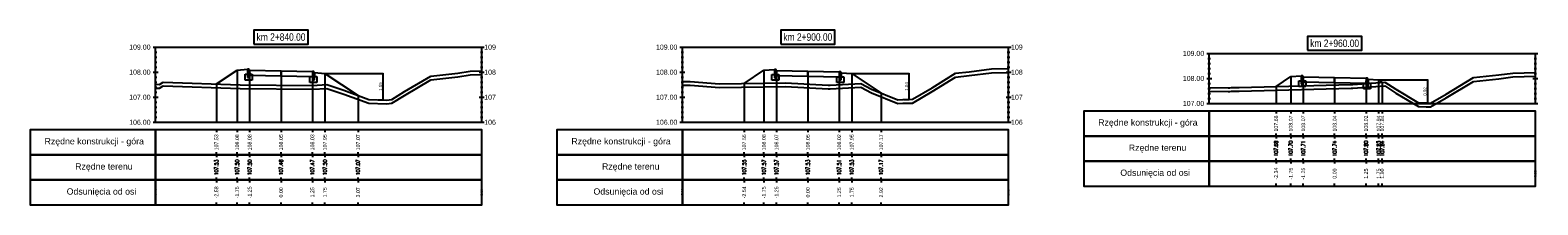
# Model space of a CAD drawing. Extents: x 7537626 to 7538805, y 5722894 to 5725486.
# Tile 39 of 90: x 7538324 to 7538384, y 5725385 to 5725392. Entities that reach past the tile are written whole.
import ezdxf

# ---------------------------------------------------------------- set-up
doc = ezdxf.new("R2010")
doc.units = 0
doc.header["$PDMODE"] = 35
doc.header["$PDSIZE"] = 0.3
for name, color, linetype in [('C-DROGI-PROFILE', 7, 'Continuous'), ('C-DROGI-PROFILE-ETYKIETY', 7, 'Continuous'), ('C-DROGI-PRZEKROJE-ETYKIETY', 7, 'Continuous'), ('C-POPRZECZKA-przekrój', 2, 'Continuous'), ('C-POPRZECZKA-widok', 1, 'Continuous')]:
    doc.layers.add(name, color=color, linetype=linetype)
for name, color, linetype, true_color in [('C-humus', 7, 'Continuous', 0x003df5), ('C-Teren', 7, 'Continuous', 0x005716), ('poprzeczki', 7, 'Continuous', 0x0000d6)]:
    doc.layers.add(name, color=color, linetype=linetype, true_color=true_color)
doc.styles.add('2mm08', font='arial.ttf', dxfattribs={"width": 0.8})
doc.styles.add('opis_50', font='arial.ttf', dxfattribs={"height": 0.125})
doc.styles.get("Standard").update_dxf_attribs({"font": 'arial.ttf'})
doc.dimstyles.new('OPIS_50', dxfattribs={"dimscale": 0.5, "dimtxt": 0.125, "dimasz": 0.25, "dimexe": 0.1, "dimexo": 0.15, "dimgap": 0.1, "dimtad": 1, "dimzin": 0, "dimtxsty": 'opis_50', "dimblk": 'ARCHTICK', "dimcen": 0.15, "dimdle": 0.1, "dimaunit": 2, "dimadec": 4, "dimazin": 0, "dimtfac": 1, "dimtmove": 0, "dimatfit": 3, "dimfxl": 1, "dimarcsym": 0})

# ---------------------------------------------------------------- blocks, each defined once
blk = doc.blocks.new('_ArchTick')
at = {"color": 0, "linetype": 'ByBlock', "const_width": 0.15}
blk.add_lwpolyline([(-0.5, -0.5), (0.5, 0.5)], dxfattribs=at)
blk = doc.blocks.new('*D140')
at = {"layer": 'Defpoints', "color": 0, "transparency": 16777216}
for p in [(7538335.328, 5725390.541), (7538337.431, 5725389.491), (7538337.637, 5725389.491)]:
    blk.add_point(p, dxfattribs=at)
at = {"layer": 'poprzeczki', "color": 0, "lineweight": -2, "transparency": 16777216}
for p, q in [((7538335.343, 5725390.541), (7538337.647, 5725390.541)), ((7538337.637, 5725390.551), (7538337.637, 5725389.481)), ((7538337.446, 5725389.491), (7538337.647, 5725389.491))]:
    blk.add_line(p, q, dxfattribs=at)
at = {"layer": 'poprzeczki', "color": 0, "lineweight": -2, "transparency": 16777216, "xscale": 0.025, "yscale": 0.025, "zscale": 0.025}
for p, rotation in [((7538337.637, 5725390.541), 90), ((7538337.637, 5725389.491), 270)]:
    blk.add_blockref('_ArchTick', p, dxfattribs=dict(at, rotation=rotation))
at = {"layer": 'poprzeczki', "color": 0, "transparency": 16777216, "insert": (7538337.552, 5725390.016), "char_height": 0.125, "attachment_point": 5, "rotation": 90, "style": 'opis_50'}
blk.add_mtext('1,05', dxfattribs=at)
blk = doc.blocks.new('*D143')
at = {"layer": 'Defpoints', "color": 0, "transparency": 16777216}
for p in [(7538356.328, 5725390.536), (7538358.37, 5725389.5), (7538358.61, 5725389.5)]:
    blk.add_point(p, dxfattribs=at)
at = {"layer": 'poprzeczki', "color": 0, "lineweight": -2, "transparency": 16777216}
for p, q in [((7538356.343, 5725390.536), (7538358.62, 5725390.536)), ((7538358.61, 5725390.546), (7538358.61, 5725389.49)), ((7538358.385, 5725389.5), (7538358.62, 5725389.5))]:
    blk.add_line(p, q, dxfattribs=at)
at = {"layer": 'poprzeczki', "color": 0, "lineweight": -2, "transparency": 16777216, "xscale": 0.025, "yscale": 0.025, "zscale": 0.025}
for p, rotation in [((7538358.61, 5725390.536), 90), ((7538358.61, 5725389.5), 270)]:
    blk.add_blockref('_ArchTick', p, dxfattribs=dict(at, rotation=rotation))
at = {"layer": 'poprzeczki', "color": 0, "transparency": 16777216, "insert": (7538358.525, 5725390.018), "char_height": 0.125, "attachment_point": 5, "rotation": 90, "style": 'opis_50'}
blk.add_mtext('1,04', dxfattribs=at)
blk = doc.blocks.new('*D146')
at = {"layer": 'Defpoints', "color": 0, "transparency": 16777216}
for p in [(7538377.328, 5725390.282), (7538378.925, 5725389.365), (7538379.278, 5725389.365)]:
    blk.add_point(p, dxfattribs=at)
at = {"layer": 'poprzeczki', "color": 0, "lineweight": -2, "transparency": 16777216}
for p, q in [((7538377.343, 5725390.282), (7538379.288, 5725390.282)), ((7538379.278, 5725390.292), (7538379.278, 5725389.355)), ((7538378.94, 5725389.365), (7538379.288, 5725389.365))]:
    blk.add_line(p, q, dxfattribs=at)
at = {"layer": 'poprzeczki', "color": 0, "lineweight": -2, "transparency": 16777216, "xscale": 0.025, "yscale": 0.025, "zscale": 0.025}
for p, rotation in [((7538379.278, 5725390.282), 90), ((7538379.278, 5725389.365), 270)]:
    blk.add_blockref('_ArchTick', p, dxfattribs=dict(at, rotation=rotation))
at = {"layer": 'poprzeczki', "color": 0, "transparency": 16777216, "insert": (7538379.193, 5725389.823), "char_height": 0.125, "attachment_point": 5, "rotation": 90, "style": 'opis_50'}
blk.add_mtext('0,92', dxfattribs=at)

msp = doc.modelspace()

# ---------------------------------------------------------------- linework, layer by layer
at = {"layer": 'C-DROGI-PROFILE', "color": 7, "linetype": 'Continuous', "lineweight": -3}
for p, q in [((7538373.242, 5725389.039), (7538373.242, 5725388.939)), ((7538373.828, 5725389.039), (7538373.828, 5725388.939)), ((7538374.328, 5725389.039), (7538374.328, 5725388.939)), ((7538375.578, 5725389.039), (7538375.578, 5725388.939)), ((7538376.828, 5725389.039), (7538376.828, 5725388.939)), ((7538377.328, 5725389.039), (7538377.328, 5725388.939)), ((7538377.474, 5725389.039), (7538377.474, 5725388.939)), ((7538331.002, 5725388.289), (7538331.002, 5725388.189)), ((7538331.828, 5725388.289), (7538331.828, 5725388.189)), ((7538332.328, 5725388.289), (7538332.328, 5725388.189)), ((7538333.578, 5725388.289), (7538333.578, 5725388.189)), ((7538334.828, 5725388.289), (7538334.828, 5725388.189)), ((7538335.328, 5725388.289), (7538335.328, 5725388.189)), ((7538336.649, 5725388.289), (7538336.649, 5725388.189)), ((7538352.043, 5725388.289), (7538352.043, 5725388.189)), ((7538352.828, 5725388.289), (7538352.828, 5725388.189)), ((7538353.328, 5725388.289), (7538353.328, 5725388.189)), ((7538354.578, 5725388.289), (7538354.578, 5725388.189)), ((7538355.828, 5725388.289), (7538355.828, 5725388.189)), ((7538356.328, 5725388.289), (7538356.328, 5725388.189)), ((7538357.499, 5725388.289), (7538357.499, 5725388.189)), ((7538373.242, 5725388.039), (7538373.242, 5725388.139)), ((7538373.242, 5725388.039), (7538373.242, 5725387.939)), ((7538373.828, 5725388.039), (7538373.828, 5725388.139)), ((7538373.828, 5725388.039), (7538373.828, 5725387.939)), ((7538374.328, 5725388.039), (7538374.328, 5725388.139)), ((7538374.328, 5725388.039), (7538374.328, 5725387.939)), ((7538375.578, 5725388.039), (7538375.578, 5725388.139)), ((7538375.578, 5725388.039), (7538375.578, 5725387.939)), ((7538376.828, 5725388.039), (7538376.828, 5725388.139)), ((7538376.828, 5725388.039), (7538376.828, 5725387.939)), ((7538377.328, 5725388.039), (7538377.328, 5725388.139)), ((7538377.328, 5725388.039), (7538377.328, 5725387.939)), ((7538377.474, 5725388.039), (7538377.474, 5725388.139)), ((7538377.474, 5725388.039), (7538377.474, 5725387.939)), ((7538331.002, 5725387.289), (7538331.002, 5725387.389)), ((7538331.002, 5725387.289), (7538331.002, 5725387.189)), ((7538331.828, 5725387.289), (7538331.828, 5725387.389)), ((7538331.828, 5725387.289), (7538331.828, 5725387.189)), ((7538332.328, 5725387.289), (7538332.328, 5725387.389)), ((7538332.328, 5725387.289), (7538332.328, 5725387.189)), ((7538333.578, 5725387.289), (7538333.578, 5725387.389)), ((7538333.578, 5725387.289), (7538333.578, 5725387.189)), ((7538334.828, 5725387.289), (7538334.828, 5725387.389)), ((7538334.828, 5725387.289), (7538334.828, 5725387.189)), ((7538335.328, 5725387.289), (7538335.328, 5725387.389)), ((7538335.328, 5725387.289), (7538335.328, 5725387.189)), ((7538336.649, 5725387.289), (7538336.649, 5725387.389)), ((7538336.649, 5725387.289), (7538336.649, 5725387.189)), ((7538352.043, 5725387.289), (7538352.043, 5725387.389)), ((7538352.043, 5725387.289), (7538352.043, 5725387.189)), ((7538352.828, 5725387.289), (7538352.828, 5725387.389)), ((7538352.828, 5725387.289), (7538352.828, 5725387.189)), ((7538353.328, 5725387.289), (7538353.328, 5725387.389)), ((7538353.328, 5725387.289), (7538353.328, 5725387.189)), ((7538354.578, 5725387.289), (7538354.578, 5725387.389)), ((7538354.578, 5725387.289), (7538354.578, 5725387.189)), ((7538355.828, 5725387.289), (7538355.828, 5725387.389)), ((7538355.828, 5725387.289), (7538355.828, 5725387.189)), ((7538356.328, 5725387.289), (7538356.328, 5725387.389)), ((7538356.328, 5725387.289), (7538356.328, 5725387.189)), ((7538357.499, 5725387.289), (7538357.499, 5725387.389)), ((7538357.499, 5725387.289), (7538357.499, 5725387.189)), ((7538373.242, 5725387.039), (7538373.242, 5725387.139)), ((7538373.242, 5725387.039), (7538373.242, 5725386.939)), ((7538373.828, 5725387.039), (7538373.828, 5725387.139)), ((7538373.828, 5725387.039), (7538373.828, 5725386.939)), ((7538374.328, 5725387.039), (7538374.328, 5725387.139)), ((7538374.328, 5725387.039), (7538374.328, 5725386.939)), ((7538375.578, 5725387.039), (7538375.578, 5725387.139)), ((7538375.578, 5725387.039), (7538375.578, 5725386.939)), ((7538376.828, 5725387.039), (7538376.828, 5725387.139)), ((7538376.828, 5725387.039), (7538376.828, 5725386.939)), ((7538377.328, 5725387.039), (7538377.328, 5725387.139)), ((7538377.328, 5725387.039), (7538377.328, 5725386.939)), ((7538377.474, 5725387.039), (7538377.474, 5725387.139)), ((7538377.474, 5725387.039), (7538377.474, 5725386.939)), ((7538331.002, 5725386.289), (7538331.002, 5725386.389)), ((7538331.002, 5725386.289), (7538331.002, 5725386.189)), ((7538331.828, 5725386.289), (7538331.828, 5725386.389)), ((7538331.828, 5725386.289), (7538331.828, 5725386.189)), ((7538332.328, 5725386.289), (7538332.328, 5725386.389)), ((7538332.328, 5725386.289), (7538332.328, 5725386.189)), ((7538333.578, 5725386.289), (7538333.578, 5725386.389)), ((7538333.578, 5725386.289), (7538333.578, 5725386.189)), ((7538334.828, 5725386.289), (7538334.828, 5725386.389)), ((7538334.828, 5725386.289), (7538334.828, 5725386.189)), ((7538335.328, 5725386.289), (7538335.328, 5725386.389)), ((7538335.328, 5725386.289), (7538335.328, 5725386.189)), ((7538336.649, 5725386.289), (7538336.649, 5725386.389)), ((7538336.649, 5725386.289), (7538336.649, 5725386.189)), ((7538352.043, 5725386.289), (7538352.043, 5725386.389)), ((7538352.043, 5725386.289), (7538352.043, 5725386.189)), ((7538352.828, 5725386.289), (7538352.828, 5725386.389)), ((7538352.828, 5725386.289), (7538352.828, 5725386.189)), ((7538353.328, 5725386.289), (7538353.328, 5725386.389)), ((7538353.328, 5725386.289), (7538353.328, 5725386.189)), ((7538354.578, 5725386.289), (7538354.578, 5725386.389)), ((7538354.578, 5725386.289), (7538354.578, 5725386.189)), ((7538355.828, 5725386.289), (7538355.828, 5725386.389)), ((7538355.828, 5725386.289), (7538355.828, 5725386.189)), ((7538356.328, 5725386.289), (7538356.328, 5725386.389)), ((7538356.328, 5725386.289), (7538356.328, 5725386.189)), ((7538357.499, 5725386.289), (7538357.499, 5725386.389)), ((7538357.499, 5725386.289), (7538357.499, 5725386.189)), ((7538373.242, 5725386.039), (7538373.242, 5725386.139)), ((7538373.828, 5725386.039), (7538373.828, 5725386.139)), ((7538374.328, 5725386.039), (7538374.328, 5725386.139)), ((7538375.578, 5725386.039), (7538375.578, 5725386.139)), ((7538376.828, 5725386.039), (7538376.828, 5725386.139)), ((7538377.328, 5725386.039), (7538377.328, 5725386.139)), ((7538377.474, 5725386.039), (7538377.474, 5725386.139)), ((7538331.002, 5725385.289), (7538331.002, 5725385.389)), ((7538331.828, 5725385.289), (7538331.828, 5725385.389)), ((7538332.328, 5725385.289), (7538332.328, 5725385.389)), ((7538333.578, 5725385.289), (7538333.578, 5725385.389)), ((7538334.828, 5725385.289), (7538334.828, 5725385.389)), ((7538335.328, 5725385.289), (7538335.328, 5725385.389)), ((7538336.649, 5725385.289), (7538336.649, 5725385.389)), ((7538352.043, 5725385.289), (7538352.043, 5725385.389)), ((7538352.828, 5725385.289), (7538352.828, 5725385.389)), ((7538353.328, 5725385.289), (7538353.328, 5725385.389)), ((7538354.578, 5725385.289), (7538354.578, 5725385.389)), ((7538355.828, 5725385.289), (7538355.828, 5725385.389)), ((7538356.328, 5725385.289), (7538356.328, 5725385.389)), ((7538357.499, 5725385.289), (7538357.499, 5725385.389))]:
    msp.add_line(p, q, dxfattribs=at)
at = {"layer": 'C-DROGI-PROFILE', "color": 1, "linetype": 'Continuous', "lineweight": -3}
for points in [[(7538370.578, 5725388.039), (7538370.578, 5725389.039), (7538365.578, 5725389.039), (7538365.578, 5725388.039)], [(7538370.578, 5725388.039), (7538383.578, 5725388.039), (7538383.578, 5725389.039), (7538370.578, 5725389.039)], [(7538328.578, 5725387.289), (7538328.578, 5725388.289), (7538323.578, 5725388.289), (7538323.578, 5725387.289)], [(7538328.578, 5725387.289), (7538341.578, 5725387.289), (7538341.578, 5725388.289), (7538328.578, 5725388.289)], [(7538349.578, 5725387.289), (7538349.578, 5725388.289), (7538344.578, 5725388.289), (7538344.578, 5725387.289)], [(7538349.578, 5725387.289), (7538362.578, 5725387.289), (7538362.578, 5725388.289), (7538349.578, 5725388.289)], [(7538370.578, 5725387.039), (7538370.578, 5725388.039), (7538365.578, 5725388.039), (7538365.578, 5725387.039)], [(7538370.578, 5725387.039), (7538383.578, 5725387.039), (7538383.578, 5725388.039), (7538370.578, 5725388.039)], [(7538328.578, 5725386.289), (7538328.578, 5725387.289), (7538323.578, 5725387.289), (7538323.578, 5725386.289)], [(7538328.578, 5725386.289), (7538341.578, 5725386.289), (7538341.578, 5725387.289), (7538328.578, 5725387.289)], [(7538349.578, 5725386.289), (7538349.578, 5725387.289), (7538344.578, 5725387.289), (7538344.578, 5725386.289)], [(7538349.578, 5725386.289), (7538362.578, 5725386.289), (7538362.578, 5725387.289), (7538349.578, 5725387.289)], [(7538370.578, 5725386.039), (7538370.578, 5725387.039), (7538365.578, 5725387.039), (7538365.578, 5725386.039)], [(7538370.578, 5725386.039), (7538383.578, 5725386.039), (7538383.578, 5725387.039), (7538370.578, 5725387.039)], [(7538328.578, 5725385.289), (7538328.578, 5725386.289), (7538323.578, 5725386.289), (7538323.578, 5725385.289)], [(7538328.578, 5725385.289), (7538341.578, 5725385.289), (7538341.578, 5725386.289), (7538328.578, 5725386.289)], [(7538349.578, 5725385.289), (7538349.578, 5725386.289), (7538344.578, 5725386.289), (7538344.578, 5725385.289)], [(7538349.578, 5725385.289), (7538362.578, 5725385.289), (7538362.578, 5725386.289), (7538349.578, 5725386.289)]]:
    msp.add_3dface(points, dxfattribs=at)
at = {"layer": 'C-DROGI-PRZEKROJE-ETYKIETY', "color": 1, "linetype": 'Continuous', "lineweight": -3}
for p, q in [((7538331.828, 5725390.671), (7538331.828, 5725388.589)), ((7538332.328, 5725390.664), (7538332.328, 5725388.589)), ((7538333.578, 5725390.639), (7538333.578, 5725388.589)), ((7538334.828, 5725390.614), (7538334.828, 5725388.589)), ((7538335.328, 5725390.541), (7538335.328, 5725388.589)), ((7538352.828, 5725390.666), (7538352.828, 5725388.589)), ((7538353.328, 5725390.66), (7538353.328, 5725388.589)), ((7538354.578, 5725390.635), (7538354.578, 5725388.589)), ((7538355.828, 5725390.61), (7538355.828, 5725388.589)), ((7538356.328, 5725390.536), (7538356.328, 5725388.589)), ((7538331.002, 5725390.12), (7538331.002, 5725388.589)), ((7538352.043, 5725390.143), (7538352.043, 5725388.589)), ((7538373.242, 5725390.021), (7538373.242, 5725389.339)), ((7538373.828, 5725390.412), (7538373.828, 5725389.339)), ((7538374.328, 5725390.405), (7538374.328, 5725389.339)), ((7538375.578, 5725390.38), (7538375.578, 5725389.339)), ((7538376.828, 5725390.355), (7538376.828, 5725389.339)), ((7538377.328, 5725390.282), (7538377.328, 5725389.339)), ((7538377.474, 5725390.184), (7538377.474, 5725389.339)), ((7538336.649, 5725389.659), (7538336.649, 5725388.589)), ((7538357.499, 5725389.755), (7538357.499, 5725388.589))]:
    msp.add_line(p, q, dxfattribs=at)
at = {"layer": 'C-humus'}
for p, q in [((7538340.624, 5725390.404), (7538341.114, 5725390.479)), ((7538341.114, 5725390.479), (7538341.578, 5725390.491)), ((7538360.461, 5725390.396), (7538361.008, 5725390.458)), ((7538361.008, 5725390.458), (7538361.899, 5725390.569)), ((7538361.899, 5725390.569), (7538362.578, 5725390.581)), ((7538328.578, 5725389.958), (7538328.585, 5725389.957)), ((7538328.585, 5725389.957), (7538328.737, 5725389.947)), ((7538328.737, 5725389.947), (7538328.883, 5725390.041)), ((7538328.883, 5725390.041), (7538331.949, 5725389.939)), ((7538331.949, 5725389.939), (7538334.839, 5725389.911)), ((7538334.839, 5725389.911), (7538335.406, 5725389.943)), ((7538335.406, 5725389.943), (7538336.085, 5725389.716)), ((7538338.5, 5725389.662), (7538339.554, 5725390.282)), ((7538339.554, 5725390.282), (7538340.624, 5725390.404)), ((7538349.578, 5725390.074), (7538349.885, 5725390.069)), ((7538349.885, 5725390.069), (7538351.063, 5725389.978)), ((7538351.063, 5725389.978), (7538353.683, 5725390.018)), ((7538353.683, 5725390.018), (7538355.386, 5725389.926)), ((7538355.386, 5725389.926), (7538355.464, 5725389.927)), ((7538355.464, 5725389.927), (7538356.687, 5725389.987)), ((7538356.687, 5725389.987), (7538357.119, 5725389.759)), ((7538359.532, 5725389.813), (7538360.461, 5725390.396)), ((7538371.778, 5725389.834), (7538376.23, 5725389.948)), ((7538376.23, 5725389.948), (7538376.303, 5725389.945)), ((7538376.303, 5725389.945), (7538377.572, 5725390.041)), ((7538377.572, 5725390.041), (7538378.02, 5725389.755)), ((7538380.019, 5725389.561), (7538381.114, 5725390.224)), ((7538381.114, 5725390.224), (7538382.129, 5725390.328)), ((7538382.129, 5725390.328), (7538382.681, 5725390.398)), ((7538382.681, 5725390.398), (7538383.578, 5725390.425)), ((7538336.085, 5725389.716), (7538337.074, 5725389.355)), ((7538337.074, 5725389.355), (7538337.788, 5725389.328)), ((7538337.788, 5725389.328), (7538337.997, 5725389.35)), ((7538337.997, 5725389.35), (7538338.5, 5725389.662)), ((7538357.119, 5725389.759), (7538358.159, 5725389.338)), ((7538358.159, 5725389.338), (7538358.37, 5725389.35)), ((7538358.37, 5725389.35), (7538358.751, 5725389.356)), ((7538358.751, 5725389.356), (7538359.532, 5725389.813)), ((7538370.578, 5725389.831), (7538371.331, 5725389.819)), ((7538371.331, 5725389.819), (7538371.403, 5725389.813)), ((7538371.403, 5725389.813), (7538371.47, 5725389.825)), ((7538371.47, 5725389.825), (7538371.778, 5725389.834)), ((7538378.02, 5725389.755), (7538378.925, 5725389.215)), ((7538379.402, 5725389.201), (7538380.019, 5725389.561)), ((7538378.925, 5725389.215), (7538379.22, 5725389.208)), ((7538379.22, 5725389.208), (7538379.402, 5725389.201))]:
    msp.add_line(p, q, dxfattribs=at)
at = {"layer": 'C-POPRZECZKA-przekrój', "color": 2, "linetype": 'Continuous', "lineweight": -3}
for p, q in [((7538331.002, 5725390.12), (7538331.828, 5725390.671)), ((7538331.828, 5725390.671), (7538332.248, 5725390.704)), ((7538332.148, 5725390.274), (7538332.148, 5725390.504)), ((7538332.148, 5725390.504), (7538332.248, 5725390.504)), ((7538332.288, 5725390.704), (7538332.248, 5725390.704)), ((7538332.248, 5725390.704), (7538332.248, 5725390.374)), ((7538332.248, 5725390.504), (7538332.248, 5725390.404)), ((7538332.293, 5725390.704), (7538332.288, 5725390.704)), ((7538332.302, 5725390.702), (7538332.293, 5725390.704)), ((7538332.31, 5725390.698), (7538332.302, 5725390.702)), ((7538332.316, 5725390.693), (7538332.31, 5725390.698)), ((7538332.32, 5725390.687), (7538332.316, 5725390.693)), ((7538332.325, 5725390.68), (7538332.32, 5725390.687)), ((7538332.327, 5725390.672), (7538332.325, 5725390.68)), ((7538332.328, 5725390.664), (7538332.327, 5725390.672)), ((7538332.328, 5725390.664), (7538333.578, 5725390.639)), ((7538332.328, 5725390.664), (7538332.329, 5725390.464)), ((7538332.328, 5725390.374), (7538332.328, 5725390.664)), ((7538332.328, 5725390.664), (7538332.328, 5725390.504)), ((7538332.328, 5725390.504), (7538332.428, 5725390.504)), ((7538332.329, 5725390.464), (7538333.578, 5725390.439)), ((7538332.428, 5725390.504), (7538332.428, 5725390.274)), ((7538333.578, 5725390.439), (7538333.578, 5725390.639)), ((7538333.578, 5725390.639), (7538334.828, 5725390.614)), ((7538334.828, 5725390.614), (7538334.827, 5725390.414)), ((7538334.868, 5725390.614), (7538334.828, 5725390.614)), ((7538334.828, 5725390.614), (7538334.828, 5725390.284)), ((7538334.873, 5725390.614), (7538334.868, 5725390.614)), ((7538334.882, 5725390.612), (7538334.873, 5725390.614)), ((7538334.89, 5725390.608), (7538334.882, 5725390.612)), ((7538334.896, 5725390.603), (7538334.89, 5725390.608)), ((7538334.9, 5725390.597), (7538334.896, 5725390.603)), ((7538334.905, 5725390.59), (7538334.9, 5725390.597)), ((7538334.907, 5725390.582), (7538334.905, 5725390.59)), ((7538334.908, 5725390.574), (7538334.907, 5725390.582)), ((7538334.908, 5725390.284), (7538334.908, 5725390.574)), ((7538334.908, 5725390.574), (7538334.908, 5725390.414)), ((7538334.908, 5725390.574), (7538335.328, 5725390.541)), ((7538335.328, 5725390.541), (7538336.649, 5725389.659)), ((7538352.043, 5725390.143), (7538352.828, 5725390.666)), ((7538352.828, 5725390.666), (7538353.248, 5725390.7)), ((7538353.148, 5725390.27), (7538353.148, 5725390.5)), ((7538353.148, 5725390.5), (7538353.248, 5725390.5)), ((7538353.288, 5725390.7), (7538353.248, 5725390.7)), ((7538353.248, 5725390.7), (7538353.248, 5725390.37)), ((7538353.248, 5725390.5), (7538353.248, 5725390.4)), ((7538353.293, 5725390.699), (7538353.288, 5725390.7)), ((7538353.302, 5725390.697), (7538353.293, 5725390.699)), ((7538353.31, 5725390.693), (7538353.302, 5725390.697)), ((7538353.316, 5725390.688), (7538353.31, 5725390.693)), ((7538353.32, 5725390.683), (7538353.316, 5725390.688)), ((7538353.325, 5725390.675), (7538353.32, 5725390.683)), ((7538353.327, 5725390.667), (7538353.325, 5725390.675)), ((7538353.328, 5725390.66), (7538353.327, 5725390.667)), ((7538353.328, 5725390.66), (7538354.578, 5725390.635)), ((7538353.328, 5725390.66), (7538353.329, 5725390.46)), ((7538353.328, 5725390.37), (7538353.328, 5725390.66)), ((7538353.328, 5725390.66), (7538353.328, 5725390.5)), ((7538353.328, 5725390.5), (7538353.428, 5725390.5)), ((7538353.329, 5725390.46), (7538354.578, 5725390.435)), ((7538353.428, 5725390.5), (7538353.428, 5725390.27)), ((7538354.578, 5725390.435), (7538354.578, 5725390.635)), ((7538354.578, 5725390.635), (7538355.828, 5725390.61)), ((7538355.828, 5725390.61), (7538355.827, 5725390.41)), ((7538355.868, 5725390.61), (7538355.828, 5725390.61)), ((7538355.828, 5725390.61), (7538355.828, 5725390.28)), ((7538355.873, 5725390.609), (7538355.868, 5725390.61)), ((7538355.882, 5725390.607), (7538355.873, 5725390.609)), ((7538355.89, 5725390.603), (7538355.882, 5725390.607)), ((7538355.896, 5725390.598), (7538355.89, 5725390.603)), ((7538355.9, 5725390.593), (7538355.896, 5725390.598)), ((7538355.905, 5725390.585), (7538355.9, 5725390.593)), ((7538355.907, 5725390.577), (7538355.905, 5725390.585)), ((7538355.908, 5725390.57), (7538355.907, 5725390.577)), ((7538355.908, 5725390.28), (7538355.908, 5725390.57)), ((7538355.908, 5725390.57), (7538355.908, 5725390.41)), ((7538355.908, 5725390.57), (7538356.328, 5725390.536)), ((7538356.328, 5725390.536), (7538357.499, 5725389.755)), ((7538373.828, 5725390.412), (7538374.248, 5725390.445)), ((7538374.288, 5725390.445), (7538374.248, 5725390.445)), ((7538374.248, 5725390.445), (7538374.248, 5725390.115)), ((7538374.293, 5725390.445), (7538374.288, 5725390.445)), ((7538374.302, 5725390.443), (7538374.293, 5725390.445)), ((7538374.31, 5725390.438), (7538374.302, 5725390.443)), ((7538332.428, 5725390.274), (7538332.148, 5725390.274)), ((7538332.248, 5725390.404), (7538332.328, 5725390.404)), ((7538332.248, 5725390.374), (7538332.328, 5725390.374)), ((7538333.578, 5725390.439), (7538334.827, 5725390.414)), ((7538334.728, 5725390.184), (7538334.728, 5725390.414)), ((7538334.728, 5725390.414), (7538334.828, 5725390.414)), ((7538335.008, 5725390.184), (7538334.728, 5725390.184)), ((7538334.828, 5725390.414), (7538334.828, 5725390.314)), ((7538334.828, 5725390.314), (7538334.908, 5725390.314)), ((7538334.828, 5725390.284), (7538334.908, 5725390.284)), ((7538334.908, 5725390.414), (7538335.008, 5725390.414)), ((7538335.008, 5725390.414), (7538335.008, 5725390.184)), ((7538353.428, 5725390.27), (7538353.148, 5725390.27)), ((7538353.248, 5725390.4), (7538353.328, 5725390.4)), ((7538353.248, 5725390.37), (7538353.328, 5725390.37)), ((7538354.578, 5725390.435), (7538355.827, 5725390.41)), ((7538355.728, 5725390.18), (7538355.728, 5725390.41)), ((7538355.728, 5725390.41), (7538355.828, 5725390.41)), ((7538356.008, 5725390.18), (7538355.728, 5725390.18)), ((7538355.828, 5725390.41), (7538355.828, 5725390.31)), ((7538355.828, 5725390.31), (7538355.908, 5725390.31)), ((7538355.828, 5725390.28), (7538355.908, 5725390.28)), ((7538355.908, 5725390.41), (7538356.008, 5725390.41)), ((7538356.008, 5725390.41), (7538356.008, 5725390.18)), ((7538373.242, 5725390.021), (7538373.828, 5725390.412)), ((7538374.148, 5725390.015), (7538374.148, 5725390.245)), ((7538374.148, 5725390.245), (7538374.248, 5725390.245)), ((7538374.428, 5725390.015), (7538374.148, 5725390.015)), ((7538374.248, 5725390.245), (7538374.248, 5725390.145)), ((7538374.248, 5725390.145), (7538374.328, 5725390.145)), ((7538374.248, 5725390.115), (7538374.328, 5725390.115)), ((7538374.316, 5725390.433), (7538374.31, 5725390.438)), ((7538374.32, 5725390.428), (7538374.316, 5725390.433)), ((7538374.325, 5725390.421), (7538374.32, 5725390.428)), ((7538374.327, 5725390.412), (7538374.325, 5725390.421)), ((7538374.328, 5725390.405), (7538374.327, 5725390.412)), ((7538374.328, 5725390.405), (7538375.578, 5725390.38)), ((7538374.328, 5725390.405), (7538374.329, 5725390.205)), ((7538374.328, 5725390.115), (7538374.328, 5725390.405)), ((7538374.328, 5725390.405), (7538374.328, 5725390.245)), ((7538374.328, 5725390.245), (7538374.428, 5725390.245)), ((7538374.329, 5725390.205), (7538375.578, 5725390.18)), ((7538374.428, 5725390.245), (7538374.428, 5725390.015)), ((7538375.578, 5725390.18), (7538375.578, 5725390.38)), ((7538375.578, 5725390.38), (7538376.828, 5725390.355)), ((7538375.578, 5725390.18), (7538376.827, 5725390.155)), ((7538376.728, 5725389.925), (7538376.728, 5725390.155)), ((7538376.728, 5725390.155), (7538376.828, 5725390.155)), ((7538377.008, 5725389.925), (7538376.728, 5725389.925)), ((7538376.828, 5725390.355), (7538376.827, 5725390.155)), ((7538376.868, 5725390.355), (7538376.828, 5725390.355)), ((7538376.828, 5725390.355), (7538376.828, 5725390.025)), ((7538376.828, 5725390.155), (7538376.828, 5725390.055)), ((7538376.828, 5725390.055), (7538376.908, 5725390.055)), ((7538376.828, 5725390.025), (7538376.908, 5725390.025)), ((7538376.873, 5725390.355), (7538376.868, 5725390.355)), ((7538376.882, 5725390.353), (7538376.873, 5725390.355)), ((7538376.89, 5725390.348), (7538376.882, 5725390.353)), ((7538376.896, 5725390.343), (7538376.89, 5725390.348)), ((7538376.9, 5725390.338), (7538376.896, 5725390.343)), ((7538376.905, 5725390.331), (7538376.9, 5725390.338)), ((7538376.907, 5725390.322), (7538376.905, 5725390.331)), ((7538376.908, 5725390.315), (7538376.907, 5725390.322)), ((7538376.908, 5725390.025), (7538376.908, 5725390.315)), ((7538376.908, 5725390.315), (7538376.908, 5725390.155)), ((7538376.908, 5725390.315), (7538377.328, 5725390.282)), ((7538376.908, 5725390.155), (7538377.008, 5725390.155)), ((7538377.008, 5725390.155), (7538377.008, 5725389.925)), ((7538377.328, 5725390.282), (7538377.474, 5725390.184))]:
    msp.add_line(p, q, dxfattribs=at)
at = {"layer": 'C-POPRZECZKA-widok', "color": 1, "linetype": 'Continuous', "lineweight": -3}
for p, q in [((7538328.478, 5725391.589), (7538341.678, 5725391.589)), ((7538328.528, 5725391.389), (7538328.628, 5725391.389)), ((7538328.528, 5725391.189), (7538328.628, 5725391.189)), ((7538328.578, 5725388.589), (7538328.578, 5725391.589)), ((7538341.528, 5725391.389), (7538341.628, 5725391.389)), ((7538341.528, 5725391.189), (7538341.628, 5725391.189)), ((7538341.578, 5725388.589), (7538341.578, 5725391.589)), ((7538349.478, 5725391.589), (7538362.678, 5725391.589)), ((7538349.528, 5725391.389), (7538349.628, 5725391.389)), ((7538349.528, 5725391.189), (7538349.628, 5725391.189)), ((7538349.578, 5725388.589), (7538349.578, 5725391.589)), ((7538362.528, 5725391.389), (7538362.628, 5725391.389)), ((7538362.528, 5725391.189), (7538362.628, 5725391.189)), ((7538362.578, 5725388.589), (7538362.578, 5725391.589)), ((7538370.478, 5725391.339), (7538383.678, 5725391.339)), ((7538370.528, 5725391.139), (7538370.628, 5725391.139)), ((7538370.578, 5725389.339), (7538370.578, 5725391.339)), ((7538383.528, 5725391.139), (7538383.628, 5725391.139)), ((7538383.578, 5725389.339), (7538383.578, 5725391.339)), ((7538328.478, 5725390.589), (7538328.678, 5725390.589)), ((7538328.528, 5725390.989), (7538328.628, 5725390.989)), ((7538328.528, 5725390.789), (7538328.628, 5725390.789)), ((7538328.528, 5725390.589), (7538328.628, 5725390.589)), ((7538341.478, 5725390.589), (7538341.678, 5725390.589)), ((7538341.528, 5725390.989), (7538341.628, 5725390.989)), ((7538341.528, 5725390.789), (7538341.628, 5725390.789)), ((7538341.528, 5725390.589), (7538341.628, 5725390.589)), ((7538349.478, 5725390.589), (7538349.678, 5725390.589)), ((7538349.528, 5725390.989), (7538349.628, 5725390.989)), ((7538349.528, 5725390.789), (7538349.628, 5725390.789)), ((7538349.528, 5725390.589), (7538349.628, 5725390.589)), ((7538362.478, 5725390.589), (7538362.678, 5725390.589)), ((7538362.528, 5725390.989), (7538362.628, 5725390.989)), ((7538362.528, 5725390.789), (7538362.628, 5725390.789)), ((7538362.528, 5725390.589), (7538362.628, 5725390.589)), ((7538370.528, 5725390.939), (7538370.628, 5725390.939)), ((7538370.528, 5725390.739), (7538370.628, 5725390.739)), ((7538370.528, 5725390.539), (7538370.628, 5725390.539)), ((7538383.528, 5725390.939), (7538383.628, 5725390.939)), ((7538383.528, 5725390.739), (7538383.628, 5725390.739)), ((7538383.528, 5725390.539), (7538383.628, 5725390.539)), ((7538328.528, 5725390.389), (7538328.628, 5725390.389)), ((7538328.528, 5725390.189), (7538328.628, 5725390.189)), ((7538328.528, 5725389.989), (7538328.628, 5725389.989)), ((7538341.528, 5725390.389), (7538341.628, 5725390.389)), ((7538341.528, 5725390.189), (7538341.628, 5725390.189)), ((7538341.528, 5725389.989), (7538341.628, 5725389.989)), ((7538349.528, 5725390.389), (7538349.628, 5725390.389)), ((7538349.528, 5725390.189), (7538349.628, 5725390.189)), ((7538349.528, 5725389.989), (7538349.628, 5725389.989)), ((7538362.528, 5725390.389), (7538362.628, 5725390.389)), ((7538362.528, 5725390.189), (7538362.628, 5725390.189)), ((7538362.528, 5725389.989), (7538362.628, 5725389.989)), ((7538370.478, 5725390.339), (7538370.678, 5725390.339)), ((7538370.528, 5725390.339), (7538370.628, 5725390.339)), ((7538370.528, 5725390.139), (7538370.628, 5725390.139)), ((7538370.528, 5725389.939), (7538370.628, 5725389.939)), ((7538383.478, 5725390.339), (7538383.678, 5725390.339)), ((7538383.528, 5725390.339), (7538383.628, 5725390.339)), ((7538383.528, 5725390.139), (7538383.628, 5725390.139)), ((7538383.528, 5725389.939), (7538383.628, 5725389.939)), ((7538328.478, 5725389.589), (7538328.678, 5725389.589)), ((7538328.528, 5725389.789), (7538328.628, 5725389.789)), ((7538328.528, 5725389.589), (7538328.628, 5725389.589)), ((7538328.528, 5725389.389), (7538328.628, 5725389.389)), ((7538341.478, 5725389.589), (7538341.678, 5725389.589)), ((7538341.528, 5725389.789), (7538341.628, 5725389.789)), ((7538341.528, 5725389.589), (7538341.628, 5725389.589)), ((7538341.528, 5725389.389), (7538341.628, 5725389.389)), ((7538349.478, 5725389.589), (7538349.678, 5725389.589)), ((7538349.528, 5725389.789), (7538349.628, 5725389.789)), ((7538349.528, 5725389.589), (7538349.628, 5725389.589)), ((7538349.528, 5725389.389), (7538349.628, 5725389.389)), ((7538362.478, 5725389.589), (7538362.678, 5725389.589)), ((7538362.528, 5725389.789), (7538362.628, 5725389.789)), ((7538362.528, 5725389.589), (7538362.628, 5725389.589)), ((7538362.528, 5725389.389), (7538362.628, 5725389.389)), ((7538370.478, 5725389.339), (7538383.678, 5725389.339)), ((7538370.528, 5725389.739), (7538370.628, 5725389.739)), ((7538370.528, 5725389.539), (7538370.628, 5725389.539)), ((7538383.528, 5725389.739), (7538383.628, 5725389.739)), ((7538383.528, 5725389.539), (7538383.628, 5725389.539)), ((7538328.528, 5725389.189), (7538328.628, 5725389.189)), ((7538328.528, 5725388.989), (7538328.628, 5725388.989)), ((7538328.528, 5725388.789), (7538328.628, 5725388.789)), ((7538341.528, 5725389.189), (7538341.628, 5725389.189)), ((7538341.528, 5725388.989), (7538341.628, 5725388.989)), ((7538341.528, 5725388.789), (7538341.628, 5725388.789)), ((7538349.528, 5725389.189), (7538349.628, 5725389.189)), ((7538349.528, 5725388.989), (7538349.628, 5725388.989)), ((7538349.528, 5725388.789), (7538349.628, 5725388.789)), ((7538362.528, 5725389.189), (7538362.628, 5725389.189)), ((7538362.528, 5725388.989), (7538362.628, 5725388.989)), ((7538362.528, 5725388.789), (7538362.628, 5725388.789)), ((7538328.478, 5725388.589), (7538341.678, 5725388.589)), ((7538349.478, 5725388.589), (7538362.678, 5725388.589))]:
    msp.add_line(p, q, dxfattribs=at)
at = {"layer": 'C-POPRZECZKA-widok', "color": 3, "linetype": 'Continuous', "lineweight": -3}
for points in [[(7538332.498, 5725391.714), (7538334.658, 5725391.714), (7538334.658, 5725392.27), (7538332.498, 5725392.27)], [(7538353.498, 5725391.714), (7538355.658, 5725391.714), (7538355.658, 5725392.27), (7538353.498, 5725392.27)], [(7538374.498, 5725391.464), (7538376.658, 5725391.464), (7538376.658, 5725392.02), (7538374.498, 5725392.02)]]:
    msp.add_3dface(points, dxfattribs=at)
at = {"layer": 'C-Teren'}
for p, q in [((7538339.554, 5725390.432), (7538340.624, 5725390.554)), ((7538340.624, 5725390.554), (7538341.114, 5725390.629)), ((7538341.114, 5725390.629), (7538341.578, 5725390.641)), ((7538359.532, 5725389.963), (7538360.461, 5725390.546)), ((7538360.461, 5725390.546), (7538361.008, 5725390.608)), ((7538361.008, 5725390.608), (7538361.899, 5725390.719)), ((7538361.899, 5725390.719), (7538362.578, 5725390.731)), ((7538381.114, 5725390.374), (7538382.129, 5725390.478)), ((7538382.129, 5725390.478), (7538382.681, 5725390.548)), ((7538382.681, 5725390.548), (7538383.578, 5725390.575)), ((7538328.578, 5725390.108), (7538328.585, 5725390.107)), ((7538328.585, 5725390.107), (7538328.737, 5725390.097)), ((7538328.737, 5725390.097), (7538328.883, 5725390.191)), ((7538328.883, 5725390.191), (7538331.949, 5725390.089)), ((7538331.949, 5725390.089), (7538334.839, 5725390.061)), ((7538334.839, 5725390.061), (7538335.406, 5725390.093)), ((7538335.406, 5725390.093), (7538336.085, 5725389.866)), ((7538336.085, 5725389.866), (7538337.074, 5725389.505)), ((7538338.5, 5725389.812), (7538339.554, 5725390.432)), ((7538349.578, 5725390.224), (7538349.885, 5725390.219)), ((7538349.885, 5725390.219), (7538351.063, 5725390.128)), ((7538351.063, 5725390.128), (7538353.683, 5725390.168)), ((7538353.683, 5725390.168), (7538355.386, 5725390.076)), ((7538355.386, 5725390.076), (7538355.464, 5725390.077)), ((7538355.464, 5725390.077), (7538356.687, 5725390.137)), ((7538356.687, 5725390.137), (7538357.119, 5725389.909)), ((7538357.119, 5725389.909), (7538358.159, 5725389.488)), ((7538358.751, 5725389.506), (7538359.532, 5725389.963)), ((7538370.578, 5725389.981), (7538371.331, 5725389.969)), ((7538371.331, 5725389.969), (7538371.403, 5725389.963)), ((7538371.403, 5725389.963), (7538371.47, 5725389.975)), ((7538371.47, 5725389.975), (7538371.778, 5725389.984)), ((7538371.778, 5725389.984), (7538376.23, 5725390.098)), ((7538376.23, 5725390.098), (7538376.303, 5725390.095)), ((7538376.303, 5725390.095), (7538377.572, 5725390.191)), ((7538377.572, 5725390.191), (7538378.02, 5725389.905)), ((7538378.02, 5725389.905), (7538378.925, 5725389.365)), ((7538380.019, 5725389.711), (7538381.114, 5725390.374)), ((7538337.074, 5725389.505), (7538337.788, 5725389.478)), ((7538337.788, 5725389.478), (7538337.997, 5725389.5)), ((7538337.997, 5725389.5), (7538338.5, 5725389.812)), ((7538358.159, 5725389.488), (7538358.37, 5725389.5)), ((7538358.37, 5725389.5), (7538358.751, 5725389.506)), ((7538378.925, 5725389.365), (7538379.22, 5725389.358)), ((7538379.22, 5725389.358), (7538379.402, 5725389.351)), ((7538379.402, 5725389.351), (7538380.019, 5725389.711))]:
    msp.add_line(p, q, dxfattribs=at)

# ---------------------------------------------------------------- texts
at = {"layer": 'C-DROGI-PROFILE', "color": 2}
for s, p in [('Rzędne konstrukcji - góra', (7538366.153, 5725388.456)), ('Rzędne konstrukcji - góra', (7538324.153, 5725387.706)), ('Rzędne konstrukcji - góra', (7538345.153, 5725387.706)), ('Rzędne terenu', (7538367.373, 5725387.45)), ('Rzędne terenu', (7538325.373, 5725386.7)), ('Rzędne terenu', (7538346.373, 5725386.7)), ('Odsunięcia od osi', (7538367.034, 5725386.45)), ('Odsunięcia od osi', (7538325.034, 5725385.7)), ('Odsunięcia od osi', (7538346.034, 5725385.7))]:
    msp.add_text(s, height=0.25, dxfattribs=at).set_placement(p)
at = {"layer": 'C-DROGI-PROFILE-ETYKIETY', "color": 1, "linetype": 'Continuous', "lineweight": -3, "char_height": 0.15, "attachment_point": 5, "rotation": 90, "style": '2mm08'}
for s, insert in [('107.68', (7538373.242, 5725388.539)), ('108.07', (7538373.828, 5725388.539)), ('108.07', (7538374.328, 5725388.539)), ('108.04', (7538375.578, 5725388.539)), ('108.02', (7538376.828, 5725388.539)), ('107.94', (7538377.328, 5725388.539)), ('107.84', (7538377.474, 5725388.539)), ('107.53', (7538331.002, 5725387.789)), ('108.08', (7538331.828, 5725387.789)), ('108.08', (7538332.328, 5725387.789)), ('108.05', (7538333.578, 5725387.789)), ('108.03', (7538334.828, 5725387.789)), ('107.95', (7538335.328, 5725387.789)), ('107.07', (7538336.649, 5725387.789)), ('107.55', (7538352.043, 5725387.789)), ('108.08', (7538352.828, 5725387.789)), ('108.07', (7538353.328, 5725387.789)), ('108.05', (7538354.578, 5725387.789)), ('108.02', (7538355.828, 5725387.789)), ('107.95', (7538356.328, 5725387.789)), ('107.17', (7538357.499, 5725387.789)), ('{\\Fsimplex.shx|c238;107.68}', (7538373.242, 5725387.539)), ('{\\Fsimplex.shx|c238;107.70}', (7538373.828, 5725387.539)), ('{\\Fsimplex.shx|c238;107.71}', (7538374.328, 5725387.539)), ('{\\Fsimplex.shx|c238;107.74}', (7538375.578, 5725387.539)), ('{\\Fsimplex.shx|c238;107.80}', (7538376.828, 5725387.539)), ('{\\Fsimplex.shx|c238;107.83}', (7538377.328, 5725387.539)), ('{\\Fsimplex.shx|c238;107.84}', (7538377.474, 5725387.539)), ('{\\Fsimplex.shx|c238;107.53}', (7538331.002, 5725386.789)), ('{\\Fsimplex.shx|c238;107.50}', (7538331.828, 5725386.789)), ('{\\Fsimplex.shx|c238;107.50}', (7538332.328, 5725386.789)), ('{\\Fsimplex.shx|c238;107.48}', (7538333.578, 5725386.789)), ('{\\Fsimplex.shx|c238;107.47}', (7538334.828, 5725386.789)), ('{\\Fsimplex.shx|c238;107.50}', (7538335.328, 5725386.789)), ('{\\Fsimplex.shx|c238;107.07}', (7538336.649, 5725386.789)), ('{\\Fsimplex.shx|c238;107.55}', (7538352.043, 5725386.789)), ('{\\Fsimplex.shx|c238;107.57}', (7538352.828, 5725386.789)), ('{\\Fsimplex.shx|c238;107.57}', (7538353.328, 5725386.789)), ('{\\Fsimplex.shx|c238;107.53}', (7538354.578, 5725386.789)), ('{\\Fsimplex.shx|c238;107.51}', (7538355.828, 5725386.789)), ('{\\Fsimplex.shx|c238;107.53}', (7538356.328, 5725386.789)), ('{\\Fsimplex.shx|c238;107.17}', (7538357.499, 5725386.789)), ('-2.34', (7538373.242, 5725386.539)), ('-1.75', (7538373.828, 5725386.539)), ('-1.25', (7538374.328, 5725386.539)), ('0.00', (7538375.578, 5725386.539)), ('1.25', (7538376.828, 5725386.539)), ('1.75', (7538377.328, 5725386.539)), ('1.90', (7538377.474, 5725386.539)), ('-2.58', (7538331.002, 5725385.789)), ('-1.75', (7538331.828, 5725385.789)), ('-1.25', (7538332.328, 5725385.789)), ('0.00', (7538333.578, 5725385.789)), ('1.25', (7538334.828, 5725385.789)), ('1.75', (7538335.328, 5725385.789)), ('3.07', (7538336.649, 5725385.789)), ('-2.54', (7538352.043, 5725385.789)), ('-1.75', (7538352.828, 5725385.789)), ('-1.25', (7538353.328, 5725385.789)), ('0.00', (7538354.578, 5725385.789)), ('1.25', (7538355.828, 5725385.789)), ('1.75', (7538356.328, 5725385.789)), ('2.92', (7538357.499, 5725385.789))]:
    msp.add_mtext(s, dxfattribs=dict(at, insert=insert))
at = {"layer": 'C-DROGI-PROFILE-ETYKIETY', "color": 7, "linetype": 'Continuous', "lineweight": -3, "char_height": 0.1, "attachment_point": 5, "rotation": 90, "style": '2mm08'}
for s, insert in [('-5.00', (7538370.578, 5725386.539)), ('8.00', (7538383.578, 5725386.539)), ('-5.00', (7538328.578, 5725385.789)), ('8.00', (7538341.578, 5725385.789)), ('-5.00', (7538349.578, 5725385.789)), ('8.00', (7538362.578, 5725385.789))]:
    msp.add_mtext(s, dxfattribs=dict(at, insert=insert))
at = {"layer": 'C-POPRZECZKA-widok', "color": 3, "linetype": 'Continuous', "lineweight": -3, "char_height": 0.3, "attachment_point": 8, "style": '2mm08'}
for s, insert in [('km 2+840.00', (7538333.578, 5725391.839)), ('km 2+900.00', (7538354.578, 5725391.839)), ('km 2+960.00', (7538375.578, 5725391.589))]:
    msp.add_mtext(s, dxfattribs=dict(at, insert=insert))
at = {"layer": 'C-POPRZECZKA-widok', "color": 1, "linetype": 'Continuous', "lineweight": -3, "char_height": 0.2, "attachment_point": 6, "style": '2mm08'}
for s, insert in [('109.00', (7538328.378, 5725391.589)), ('109.00', (7538349.378, 5725391.589)), ('109.00', (7538370.378, 5725391.339)), ('108.00', (7538328.378, 5725390.589)), ('108.00', (7538349.378, 5725390.589)), ('108.00', (7538370.378, 5725390.339)), ('107.00', (7538328.378, 5725389.589)), ('107.00', (7538349.378, 5725389.589)), ('107.00', (7538370.378, 5725389.339)), ('106.00', (7538328.378, 5725388.589)), ('106.00', (7538349.378, 5725388.589))]:
    msp.add_mtext(s, dxfattribs=dict(at, insert=insert))
at = {"layer": 'C-POPRZECZKA-widok', "color": 1, "linetype": 'Continuous', "lineweight": -3, "char_height": 0.2, "attachment_point": 4}
for s, insert in [('109', (7538341.678, 5725391.589)), ('109', (7538362.678, 5725391.589)), ('108', (7538341.678, 5725390.589)), ('108', (7538362.678, 5725390.589)), ('107', (7538341.678, 5725389.589)), ('107', (7538362.678, 5725389.589)), ('106', (7538341.678, 5725388.589)), ('106', (7538362.678, 5725388.589))]:
    msp.add_mtext(s, dxfattribs=dict(at, insert=insert))

# ---------------------------------------------------------------- dimensions: what is measured, and where the dimension line sits
at = {"layer": 'poprzeczki'}
for base, p1, p2, picture, middle in [((7538337.637, 5725389.491), (7538335.328, 5725390.541), (7538337.431, 5725389.491), '*D140', (7538337.552, 5725390.016)), ((7538358.61, 5725389.5), (7538356.328, 5725390.536), (7538358.37, 5725389.5), '*D143', (7538358.525, 5725390.018)), ((7538379.278, 5725389.365), (7538377.328, 5725390.282), (7538378.925, 5725389.365), '*D146', (7538379.193, 5725389.823))]:
    dim = msp.add_linear_dim(base=base, p1=p1, p2=p2, angle=90, dimstyle='OPIS_50', override={"dimscale": 0.1}, dxfattribs=at)
    dim.commit()
    dim.dimension.update_dxf_attribs({"geometry": picture, "text_midpoint": middle})

doc.saveas('drawing.dxf')
